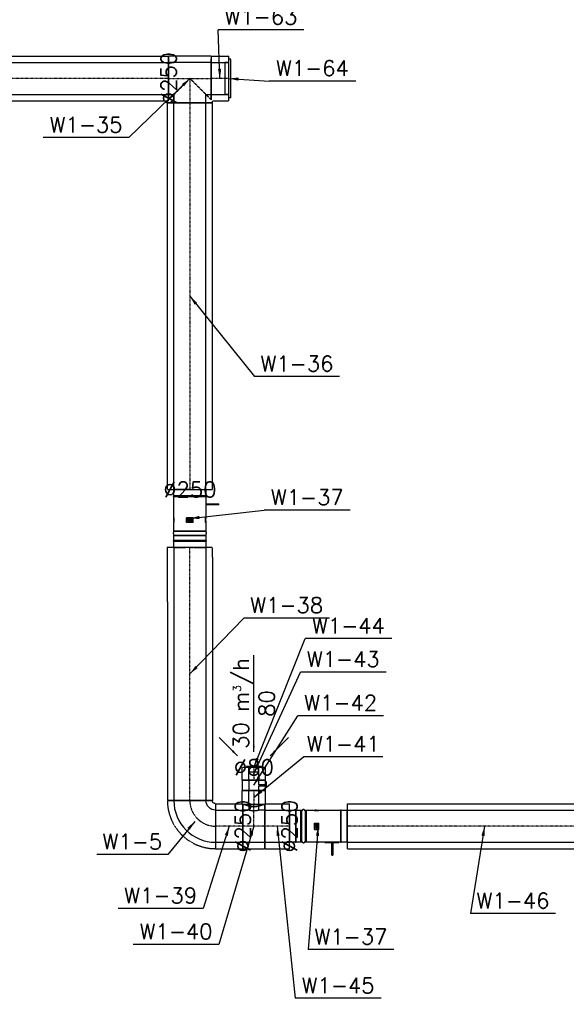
# Model space of a CAD drawing. Header units: millimetres. Extents: x -40063 to 512011, y 350190 to 687060.
# Tile 119 of 256: x 97542 to 101793, y 596502 to 604167. Entities that reach past the tile are written whole.
import ezdxf

# ---------------------------------------------------------------- set-up
doc = ezdxf.new("R2010")
doc.units = ezdxf.units.MM
doc.linetypes.add('DASHDOT', pattern=[1, 0.5, -0.25, 0, -0.25])
doc.linetypes.add('DASHED', pattern=[0.75, 0.5, -0.25])
doc.layers.get('0').update_dxf_attribs({"color": 8})
for name, color, linetype in [('FLUID-W1', 7, 'Continuous'), ('FLUID-W1-120-ARRGR', 7, 'Continuous'), ('FLUID-W1-120-DIM', 7, 'Continuous'), ('FLUID-W1-120-NUM', 7, 'Continuous'), ('FLUID-W1-INS', 7, 'Continuous'), ('FLUID-W1-SYM', 7, 'Continuous')]:
    doc.layers.add(name, color=color, linetype=linetype)
doc.styles.add('FDBES', font='simplex.shx')
doc.dimstyles.new('FDBES', dxfattribs={"dimscale": 50, "dimtxt": 4, "dimasz": 2.5, "dimexe": 0.8, "dimexo": 2, "dimgap": 1, "dimtad": 1, "dimdsep": 46, "dimtxsty": 'FDBES', "dimcen": 2.5, "dimclrd": 4, "dimclre": 5, "dimadec": 0, "dimazin": 0, "dimtfac": 1, "dimtmove": 0, "dimatfit": 3, "dimfxl": 1, "dimarcsym": 0})

# ---------------------------------------------------------------- blocks, each defined once
blk = doc.blocks.new('*U16602')
at = {"color": 1, "linetype": 'Continuous', "lineweight": -2}
for p, q in [((-96, 0), (-96, 125)), ((96, 125), (96, 0)), ((-96, -125), (-96, 0)), ((96, 0), (96, -125))]:
    blk.add_line(p, q, dxfattribs=at)
at = {"color": 0, "linetype": 'ByBlock', "lineweight": -2}
for p, q in [((96, 125), (-96, 125)), ((96, -125), (-96, -125))]:
    blk.add_line(p, q, dxfattribs=at)
at = {"layer": 'FLUID-W1-INS', "color": 1, "linetype": 'DASHED', "lineweight": -3}
for p, q in [((-96, 125), (-96, 175)), ((90.8, 175), (-96, 175)), ((96, 175), (96, 125)), ((-96, -175), (-96, -125)), ((96, -125), (96, -175)), ((96, -175), (-96, -175))]:
    blk.add_line(p, q, dxfattribs=at)
at = {"layer": 'FLUID-W1-SYM', "color": 1, "linetype": 'DASHDOT', "lineweight": -3}
for p in [(-96, 0), (90.8, 0)]:
    blk.add_line(p, (96, 0), dxfattribs=at)
blk = doc.blocks.new('*U16601')
at = {"color": 1, "linetype": 'Continuous', "lineweight": -2}
for p, q in [((-160.1, -162.5), (-162.5, -162.5)), ((-49.8, -162.5), (-61.9, -162.5))]:
    blk.add_line(p, q, dxfattribs=at)
at = {"color": 0, "linetype": 'ByBlock', "lineweight": -2, "extrusion": (-8.10754e-24, 5.17326e-31, -1)}
blk.add_ellipse((162.5, -162.5), major_axis=(-325, 0), ratio=1, start_param=0, end_param=1.570796, dxfattribs=at)
at = {"color": 0, "linetype": 'ByBlock', "lineweight": -2}
blk.add_ellipse((162.5, -162.5), major_axis=(0, 75), ratio=1, start_param=0, end_param=1.570796, dxfattribs=at)
at = {"layer": 'FLUID-W1-INS', "color": 1, "linetype": 'DASHED', "lineweight": -3}
for p, q in [((162.5, -137.5), (162.5, 212.5)), ((-162.5, -162.5), (-212.5, -162.5)), ((-61.9, -162.5), (-160.1, -162.5)), ((137.5, -162.5), (-49.8, -162.5))]:
    blk.add_line(p, q, dxfattribs=at)
at = {"layer": 'FLUID-W1-INS', "color": 1, "linetype": 'DASHED', "lineweight": -3, "extrusion": (1.22354e-23, 1.20561e-30, -1)}
blk.add_ellipse((162.5, -162.5), major_axis=(-375, 0), ratio=1, start_param=0, end_param=1.570796, dxfattribs=at)
at = {"layer": 'FLUID-W1-INS', "color": 1, "linetype": 'DASHED', "lineweight": -3}
blk.add_ellipse((162.5, -162.5), major_axis=(0, 25), ratio=1, start_param=0, end_param=1.570798, dxfattribs=at)
at = {"layer": 'FLUID-W1-SYM', "color": 1, "linetype": 'DASHDOT', "lineweight": -3, "extrusion": (7.12838e-29, 4.15014e-41, -1)}
blk.add_ellipse((162.5, -162.5), major_axis=(-200, 0), ratio=1, start_param=0, end_param=1.570796, dxfattribs=at)
blk = doc.blocks.new('*U15484')
at = {"color": 1, "linetype": 'Continuous', "lineweight": -2}
for p, q in [((-1505, 125), (-1505, 0)), ((1505, 0), (1505, 125)), ((-1505, 0), (-1505, -125)), ((1505, -125), (1505, 0))]:
    blk.add_line(p, q, dxfattribs=at)
at = {"color": 0, "linetype": 'ByBlock', "lineweight": -2}
for p, q in [((1505, 125), (-1505, 125)), ((1505, -125), (-1505, -125))]:
    blk.add_line(p, q, dxfattribs=at)
at = {"layer": 'FLUID-W1-INS', "color": 1, "linetype": 'DASHED', "lineweight": -3}
for p, q in [((-1505, 175), (-1505, 125)), ((1505, 175), (-1505, 175)), ((1505, 125), (1505, 175)), ((-1505, -125), (-1505, -175)), ((1505, -175), (1505, -125)), ((1505, -175), (-1505, -175))]:
    blk.add_line(p, q, dxfattribs=at)
at = {"layer": 'FLUID-W1-SYM', "color": 1, "linetype": 'DASHDOT', "lineweight": -3}
blk.add_line((-1505, 0), (1505, 0), dxfattribs=at)
blk = doc.blocks.new('*U16599')
at = {"color": 1, "linetype": 'Continuous', "lineweight": -2}
for p, q in [((-1068, 0), (-1068, 125)), ((1068, 125), (1068, 0)), ((-1068, -125), (-1068, 0)), ((1068, 0), (1068, -125))]:
    blk.add_line(p, q, dxfattribs=at)
at = {"color": 0, "linetype": 'ByBlock', "lineweight": -2}
for p, q in [((1068, 125), (-1068, 125)), ((1068, -125), (-1068, -125))]:
    blk.add_line(p, q, dxfattribs=at)
at = {"layer": 'FLUID-W1-INS', "color": 1, "linetype": 'DASHED', "lineweight": -3}
for p, q in [((-1068, 125), (-1068, 175)), ((1068, 175), (-1062.8, 175)), ((1068, 175), (1068, 125)), ((-1068, -175), (-1068, -125)), ((1068, -125), (1068, -175)), ((1068, -175), (-1068, -175))]:
    blk.add_line(p, q, dxfattribs=at)
at = {"layer": 'FLUID-W1-SYM', "color": 1, "linetype": 'DASHDOT', "lineweight": -3}
for q in [(1068, 0), (-1062.8, 0)]:
    blk.add_line((-1068, 0), q, dxfattribs=at)
blk = doc.blocks.new('*U15502')
at = {"color": 1, "linetype": 'Continuous', "lineweight": -2}
for p, q in [((-54, 40), (-54, 0)), ((-54, 0), (-54, -40)), ((54, 0), (54, 40)), ((54, -40), (54, 0))]:
    blk.add_line(p, q, dxfattribs=at)
at = {"color": 0, "linetype": 'ByBlock', "lineweight": -2}
for p, q in [((54, 40), (-54, 40)), ((54, -40), (-54, -40))]:
    blk.add_line(p, q, dxfattribs=at)
at = {"layer": 'FLUID-W1-INS', "color": 1, "linetype": 'DASHED', "lineweight": -3}
for p, q in [((-54, 90), (-54, 40)), ((49, 90), (-54, 90)), ((54, 40), (54, 79.8)), ((-54, -40), (-54, -90)), ((54, -79.8), (54, -40)), ((49, -90), (-54, -90)), ((54, -85.2), (54, -85))]:
    blk.add_line(p, q, dxfattribs=at)
at = {"layer": 'FLUID-W1-SYM', "color": 1, "linetype": 'DASHDOT', "lineweight": -3}
for p, q in [((-54, 0), (49, 0)), ((49, 0), (54, 0))]:
    blk.add_line(p, q, dxfattribs=at)
blk = doc.blocks.new('*U15504')
at = {"color": 0, "linetype": 'ByBlock', "lineweight": -2}
for p, q in [((40, 0, -40), (-40, 0, -40)), ((-40, 0, 40), (-4, 0, 40)), ((-4, 0, 40), (-4, 0, 99.6)), ((4, 0, 99.6), (4, 0, 40)), ((4, 0, 40), (40, 0, 40)), ((-8.5, 0, 98), (-2.8, 0, 98)), ((-4, 0, 99.6), (4, 0, 99.6)), ((4, 0, 90), (-4, 0, 90)), ((-2.8, 0, 98), (31.1, 0, 98))]:
    blk.add_line(p, q, dxfattribs=at)
at = {"layer": 'FLUID-W1-INS', "color": 1, "linetype": 'DASHED', "lineweight": -3}
for p, q in [((40, 0, -90), (-40, 0, -90)), ((-40, 0, -90), (-40, 0, 90)), ((40, 0, 90), (40, 0, -90)), ((-40, 0, 90), (-20, 0, 90)), ((-20, 0, 90), (-4, 0, 90)), ((4, 0, 90), (20, 0, 90)), ((20, 0, 90), (40, 0, 90))]:
    blk.add_line(p, q, dxfattribs=at)
blk = doc.blocks.new('*U16596')
at = {"color": 1, "linetype": 'Continuous', "lineweight": -2}
for p, q in [((-50, 40), (-50, 0)), ((-50, 0), (-50, -40)), ((50, 0), (50, 40)), ((50, -40), (50, 0))]:
    blk.add_line(p, q, dxfattribs=at)
at = {"color": 0, "linetype": 'ByBlock', "lineweight": -2}
for p, q in [((50, 40), (-50, 40)), ((50, -40), (-50, -40))]:
    blk.add_line(p, q, dxfattribs=at)
at = {"layer": 'FLUID-W1-INS', "color": 1, "linetype": 'DASHED', "lineweight": -3}
for p, q in [((-50, 90), (-50, 40)), ((50, 90), (-50, 90)), ((50, 40), (50, 90)), ((-50, -40), (-50, -90)), ((50, -90), (50, -40)), ((50, -90), (-50, -90))]:
    blk.add_line(p, q, dxfattribs=at)
at = {"layer": 'FLUID-W1-SYM', "color": 1, "linetype": 'DASHDOT', "lineweight": -3}
blk.add_line((-50, 0), (50, 0), dxfattribs=at)
blk = doc.blocks.new('*U16595')
at = {"color": 0, "linetype": 'ByBlock', "lineweight": -2}
for p, q in [((57.5, 0, 7), (-57.5, 0, 7)), ((-40, 0, -35), (40, 0, -35)), ((40, 0, -35), (40, 0, 0)), ((57.5, 0, 0), (57.5, 0, 7)), ((-57.5, 0, 7), (-57.5, 0, 0)), ((-40, 0, 0), (-40, 0, -35))]:
    blk.add_line(p, q, dxfattribs=at)
at = {"color": 0, "linetype": 'ByBlock', "lineweight": -2, "extrusion": (-2.25389e-32, -1, 1.64346e-32)}
blk.add_ellipse((0, 0, 7), major_axis=(-35, 0), ratio=0.085714, start_param=3.141593, end_param=4.712389, dxfattribs=at)
at = {"color": 0, "linetype": 'ByBlock', "lineweight": -2}
blk.add_open_spline([(-35, 0, 7), (-35, 0, 7), (-35, 0, 7.1), (-34.9, 0, 7.3), (-34.7, 0, 7.4), (-34.5, 0, 7.5), (-34.2, 0, 7.7), (-33.8, 0, 7.8), (-33.4, 0, 7.9), (-32.9, 0, 8), (-32.3, 0, 8.2), (-31.7, 0, 8.3), (-31, 0, 8.4), (-30.3, 0, 8.5), (-29.5, 0, 8.6), (-28.7, 0, 8.7), (-27.8, 0, 8.8), (-26.8, 0, 8.9), (-25.8, 0, 9), (-24.7, 0, 9.1), (-23.6, 0, 9.2), (-22.5, 0, 9.3), (-21.3, 0, 9.4), (-20.1, 0, 9.5), (-18.8, 0, 9.5), (-17.5, 0, 9.6), (-16.2, 0, 9.7), (-14.8, 0, 9.7), (-13.4, 0, 9.8), (-12, 0, 9.8), (-10.5, 0, 9.9), (-9.1, 0, 9.9), (-7.6, 0, 9.9), (-6.1, 0, 10), (-4.6, 0, 10), (-3, 0, 10), (-1.5, 0, 10), (-0.5, 0, 10), (0, 0, 10)], degree=3, knots=[0, 0, 0, 0, 0.135029, 0.299458, 0.510563, 0.776469, 1.100881, 1.485418, 1.930839, 2.43711, 3.003879, 3.630396, 4.315944, 5.05932, 5.859378, 6.714726, 7.623847, 8.58509, 9.596722, 10.65691, 11.76371, 12.915012, 14.108752, 15.342657, 16.614424, 17.921698, 19.261955, 20.632744, 22.031474, 23.45548, 24.902073, 26.368565, 27.85217, 29.350097, 30.859507, 32.377517, 33.901314, 35.42802, 35.42802, 35.42802, 35.42802], dxfattribs=at)
blk = doc.blocks.new('*U16594')
at = {"color": 0, "linetype": 'ByBlock', "lineweight": -2}
for p, q in [((-40, 125), (-40, 170)), ((40, 170), (40, 125)), ((-85, 125), (-40, 125)), ((40, 125), (85, 125)), ((85, -125), (-85, -125))]:
    blk.add_line(p, q, dxfattribs=at)
at = {"color": 1, "linetype": 'Continuous', "lineweight": -3}
blk.add_open_spline([(-40, 125), (-40, 125), (-39.9, 125), (-39.7, 124.9), (-39.5, 124.8), (-39, 124.7), (-38.7, 124.6), (-37.9, 124.3), (-37.4, 124.2), (-36.4, 123.9), (-35.8, 123.7), (-34.6, 123.4), (-33.9, 123.2), (-32.4, 122.8), (-31.7, 122.6), (-30, 122.2), (-29.2, 122), (-27.4, 121.6), (-26.5, 121.3), (-24.5, 120.9), (-23.4, 120.7), (-21.3, 120.3), (-20.1, 120.1), (-17.8, 119.8), (-16.6, 119.6), (-14.1, 119.3), (-12.9, 119.1), (-10.3, 118.9), (-9, 118.8), (-6.4, 118.6), (-5.1, 118.5), (-2.6, 118.4), (-1.3, 118.4), (1.3, 118.4), (2.6, 118.4), (5.1, 118.5), (6.4, 118.6), (9, 118.8), (10.3, 118.9), (12.9, 119.1), (14.1, 119.3), (16.6, 119.6), (17.8, 119.8), (20.1, 120.1), (21.3, 120.3), (23.4, 120.7), (24.5, 120.9), (26.5, 121.3), (27.4, 121.6), (29.2, 122), (30, 122.2), (31.7, 122.6), (32.4, 122.8), (33.9, 123.2), (34.6, 123.4), (35.8, 123.7), (36.4, 123.9), (37.4, 124.2), (37.9, 124.3), (38.7, 124.6), (39, 124.7), (39.5, 124.8), (39.7, 124.9), (39.9, 125), (40, 125), (40, 125)], degree=3, knots=[60.734187, 60.734187, 60.734187, 60.734187, 64.529333, 64.529333, 68.324478, 68.324478, 72.119624, 72.119624, 75.914769, 75.914769, 79.709914, 79.709914, 83.50506, 83.50506, 87.300205, 87.300205, 91.095351, 91.095351, 94.891979, 94.891979, 98.688607, 98.688607, 102.485235, 102.485235, 106.281863, 106.281863, 110.078491, 110.078491, 113.875119, 113.875119, 117.671746, 117.671746, 121.468374, 121.468374, 125.265002, 125.265002, 129.06163, 129.06163, 132.858258, 132.858258, 136.654886, 136.654886, 140.451514, 140.451514, 144.248142, 144.248142, 148.04477, 148.04477, 151.841398, 151.841398, 155.636543, 155.636543, 159.431689, 159.431689, 163.226834, 163.226834, 167.02198, 167.02198, 170.817125, 170.817125, 174.612271, 174.612271, 178.407416, 178.407416, 182.202562, 182.202562, 182.202562, 182.202562], dxfattribs=at)
at = {"layer": 'FLUID-W1-INS', "color": 1, "linetype": 'DASHED', "lineweight": -3}
for p, q in [((-85, -175), (-85, 175)), ((-79.8, 170), (79.8, 170)), ((85, 175), (85, -175)), ((85, 170), (85.2, 170)), ((85.2, 0), (85, 0)), ((85, -175), (-85, -175))]:
    blk.add_line(p, q, dxfattribs=at)
blk.add_open_spline([(-79.8, 170), (-79.6, 169.9), (-79.4, 169.8), (-78.1, 169.2), (-77, 168.7), (-74.6, 167.6), (-73.3, 167), (-70.6, 165.9), (-69.2, 165.3), (-66.3, 164.1), (-64.8, 163.5), (-61.6, 162.2), (-60, 161.6), (-56.6, 160.4), (-54.9, 159.8), (-51.5, 158.7), (-49.7, 158.1), (-46.3, 157.1), (-44.6, 156.6), (-41, 155.6), (-39.1, 155.1), (-35.3, 154.2), (-33.3, 153.7), (-29.3, 152.9), (-27.2, 152.5), (-23.1, 151.8), (-21, 151.5), (-16.8, 151), (-14.6, 150.8), (-10.4, 150.4), (-8.3, 150.3), (-4.1, 150.1), (-2, 150.1), (2, 150.1), (4.1, 150.1), (8.3, 150.3), (10.4, 150.4), (14.6, 150.8), (16.8, 151), (21, 151.5), (23.1, 151.8), (27.2, 152.5), (29.3, 152.9), (33.3, 153.7), (35.3, 154.2), (39.1, 155.1), (41, 155.6), (44.6, 156.6), (46.3, 157.1), (49.7, 158.1), (51.5, 158.7), (54.9, 159.8), (56.6, 160.4), (60, 161.6), (61.6, 162.2), (64.8, 163.5), (66.3, 164.1), (69.2, 165.3), (70.6, 165.9), (73.3, 167), (74.6, 167.6), (77, 168.7), (78.1, 169.2), (79.4, 169.8), (79.6, 169.9), (79.8, 170)], degree=3, knots=[4.85072, 4.85072, 4.85072, 4.85072, 6.42203, 6.42203, 12.84406, 12.84406, 19.266091, 19.266091, 25.688121, 25.688121, 32.110151, 32.110151, 38.532181, 38.532181, 44.954211, 44.954211, 51.376241, 51.376241, 57.471083, 57.471083, 63.565926, 63.565926, 69.660768, 69.660768, 75.75561, 75.75561, 81.850452, 81.850452, 87.945294, 87.945294, 94.040136, 94.040136, 100.134978, 100.134978, 106.22982, 106.22982, 112.324662, 112.324662, 118.419504, 118.419504, 124.514346, 124.514346, 130.609189, 130.609189, 136.704031, 136.704031, 142.798873, 142.798873, 148.893715, 148.893715, 155.315745, 155.315745, 161.737775, 161.737775, 168.159805, 168.159805, 174.581836, 174.581836, 181.003866, 181.003866, 187.425896, 187.425896, 193.847926, 193.847926, 195.419236, 195.419236, 195.419236, 195.419236], dxfattribs=at)
at = {"layer": 'FLUID-W1-SYM', "color": 1, "linetype": 'DASHDOT', "lineweight": -3}
for p, q in [((0, 0), (0, 170)), ((-85, 0), (85, 0)), ((-85, 0), (-84.8, 0))]:
    blk.add_line(p, q, dxfattribs=at)
blk = doc.blocks.new('*U15512')
at = {"color": 1, "linetype": 'Continuous', "lineweight": -2}
for p, q in [((-106, 0), (-106, 125)), ((106, 125), (106, 0)), ((-106, -125), (-106, 0)), ((106, 0), (106, -125))]:
    blk.add_line(p, q, dxfattribs=at)
at = {"color": 0, "linetype": 'ByBlock', "lineweight": -2}
for p, q in [((106, 125), (-106, 125)), ((106, -125), (-106, -125))]:
    blk.add_line(p, q, dxfattribs=at)
at = {"layer": 'FLUID-W1-INS', "color": 1, "linetype": 'DASHED', "lineweight": -3}
for p, q in [((-106, 125), (-106, 175)), ((106, 175), (-101.2, 175)), ((106, 175), (106, 125)), ((-106, -175), (-106, -125)), ((106, -125), (106, -175)), ((106, -175), (-106, -175))]:
    blk.add_line(p, q, dxfattribs=at)
at = {"layer": 'FLUID-W1-SYM', "color": 1, "linetype": 'DASHDOT', "lineweight": -3}
for q in [(106, 0), (-101.2, 0)]:
    blk.add_line((-106, 0), q, dxfattribs=at)
blk = doc.blocks.new('*U15514')
at = {"color": 1, "linetype": 'Continuous', "lineweight": -2}
for p, q in [((-2744.5, 0), (-2744.5, 125)), ((2744.5, 125), (2744.5, 0)), ((-2744.5, -125), (-2744.5, 0)), ((2744.5, 0), (2744.5, -125))]:
    blk.add_line(p, q, dxfattribs=at)
at = {"color": 0, "linetype": 'ByBlock', "lineweight": -2}
for p, q in [((2744.5, 125), (-2744.5, 125)), ((2744.5, -125), (-2744.5, -125))]:
    blk.add_line(p, q, dxfattribs=at)
at = {"layer": 'FLUID-W1-INS', "color": 1, "linetype": 'DASHED', "lineweight": -3}
for p, q in [((-2744.5, 125), (-2744.5, 175)), ((2744.5, 175), (-2744.5, 175)), ((2744.5, 175), (2744.5, 125)), ((-2744.5, -175), (-2744.5, -125)), ((2744.5, -125), (2744.5, -175)), ((2744.5, -175), (-2734.6, -175))]:
    blk.add_line(p, q, dxfattribs=at)
at = {"layer": 'FLUID-W1-SYM', "color": 1, "linetype": 'DASHDOT', "lineweight": -3}
for q in [(2744.5, 0), (-2734.6, 0)]:
    blk.add_line((-2744.5, 0), q, dxfattribs=at)
blk = doc.blocks.new('*U15762')
at = {"color": 0, "linetype": 'ByBlock', "lineweight": -2}
for p, q in [((-125, 125), (-125, 190)), ((125, 190), (125, 125)), ((-165, 125), (-125, 125)), ((125, 125), (165, 125)), ((165, -125), (-165, -125))]:
    blk.add_line(p, q, dxfattribs=at)
at = {"layer": 'FLUID-W1-INS', "color": 1, "linetype": 'DASHED', "lineweight": -3}
for p, q in [((-175, 175), (-175, 190)), ((-175, 190), (175, 190)), ((-165, -175), (-165, 165)), ((0, 0), (-165, 165)), ((165, 165), (0, 0)), ((175, 190), (175, 175)), ((165, 152.3), (165, -154.3)), ((165, -175), (-165, -175))]:
    blk.add_line(p, q, dxfattribs=at)
at = {"layer": 'FLUID-W1-SYM', "color": 1, "linetype": 'DASHDOT', "lineweight": -3}
for p, q in [((0, 0), (0, 190)), ((-165, 0), (165, 0))]:
    blk.add_line(p, q, dxfattribs=at)
blk = doc.blocks.new('*U16560')
at = {"color": 1, "linetype": 'Continuous', "lineweight": -2}
for p, q in [((-69, 0), (-69, 125)), ((69, 125), (69, 0)), ((-69, -125), (-69, 0)), ((69, 0), (69, -125))]:
    blk.add_line(p, q, dxfattribs=at)
at = {"color": 0, "linetype": 'ByBlock', "lineweight": -2}
for p, q in [((69, 125), (-69, 125)), ((69, -125), (-69, -125))]:
    blk.add_line(p, q, dxfattribs=at)
at = {"layer": 'FLUID-W1-INS', "color": 1, "linetype": 'DASHED', "lineweight": -3}
for p, q in [((-69, 125), (-69, 175)), ((69, 175), (-69, 175)), ((69, 175), (69, 125)), ((-69, -175), (-69, -125)), ((69, -125), (69, -165)), ((59, -175), (-69, -175))]:
    blk.add_line(p, q, dxfattribs=at)
at = {"layer": 'FLUID-W1-SYM', "color": 1, "linetype": 'DASHDOT', "lineweight": -3}
for p in [(-69, 0), (59, 0)]:
    blk.add_line(p, (69, 0), dxfattribs=at)
blk = doc.blocks.new('*U16559')
at = {"color": 1, "linetype": 'Continuous', "lineweight": -2}
for p, q in [((-30, 125), (-30, 122.6)), ((-30, 122.6), (-30, 0)), ((-30, 0), (-30, -122.6)), ((-30, -122.6), (-30, -125))]:
    blk.add_line(p, q, dxfattribs=at)
at = {"color": 0, "linetype": 'ByBlock', "lineweight": -2}
for p, q in [((0, 125), (-30, 125)), ((0, -125), (-30, -125))]:
    blk.add_line(p, q, dxfattribs=at)
at = {"layer": 'FLUID-W1-INS', "color": 1, "linetype": 'DASHED', "lineweight": -3}
for p, q in [((15, 150), (0, 150)), ((15, 0), (15, 150)), ((15, -150), (15, 0)), ((15, -150), (0, -150))]:
    blk.add_line(p, q, dxfattribs=at)
blk = doc.blocks.new('*U16554')
at = {"color": 0, "linetype": 'ByBlock', "lineweight": -2}
for p, q in [((-177.5, 125), (-225, 125)), ((-225, -0.4), (-225, 125)), ((-172.5, 126.2), (-177.5, 126.2)), ((-177.5, -126.2), (-177.5, 126.2)), ((-172.5, 126.2), (-172.5, 125)), ((-172.5, 125), (-172.5, -125)), ((-0.6, 125), (-172.5, 125)), ((95.5, 125), (25.6, 125)), ((95.5, 125), (95.5, 123.8)), ((95.5, 123.8), (95.5, -123.8)), ((100.5, 123.7), (95.5, 123.7)), ((110, 125), (100.5, 125)), ((100.5, -125), (100.5, 125)), ((110, 129), (110, 125)), ((110, 129), (120, 129)), ((120, 125), (120, 129)), ((130.5, 125), (120, 125)), ((130.5, 125), (130.5, 123.8)), ((130.5, 123.8), (130.5, -123.8)), ((135.5, 123.7), (130.5, 123.7)), ((172.5, 125), (135.5, 125)), ((135.5, -125), (135.5, 125)), ((177.5, 126.2), (172.5, 126.2)), ((172.5, -126.2), (172.5, 126.2)), ((177.5, 126.2), (177.5, 125)), ((177.5, 125), (177.5, -125)), ((225, 125), (177.5, 125)), ((225, 125), (225, 122.6)), ((225, 122.6), (225, 34.1)), ((225, -12.3), (225, -24.4)), ((225, -34.1), (225, -125)), ((-225, -125), (-177.5, -125)), ((-177.5, -126.2), (-172.5, -126.2)), ((-172.5, -125), (-172.5, -126.2)), ((-172.5, -125), (-160, -125)), ((-160, -125), (-50, -125)), ((-160, -125), (-160, -127)), ((-50, -127), (-160, -127)), ((-114, -127), (-114, -226)), ((-106, -226), (-106, -127)), ((-50, -125), (-0.6, -125)), ((-50, -127), (-50, -125)), ((25.6, -125), (95.5, -125)), ((95.5, -123.7), (100.5, -123.7)), ((95.5, -123.8), (95.5, -125)), ((100.5, -125), (110, -125)), ((110, -125), (110, -129)), ((120, -129), (110, -129)), ((120, -125), (130.5, -125)), ((120, -129), (120, -125)), ((130.5, -123.7), (135.5, -123.7)), ((130.5, -123.8), (130.5, -125)), ((135.5, -125), (172.5, -125)), ((172.5, -126.2), (177.5, -126.2)), ((177.5, -125), (177.5, -126.2)), ((177.5, -125), (225, -125)), ((-106, -226), (-114, -226))]:
    blk.add_line(p, q, dxfattribs=at)
at = {"color": 1, "linetype": 'Continuous', "lineweight": -3}
for p, q in [((-5, 122.5), (-5, 125)), ((30, 122.5), (-5, 122.5)), ((16.9, 125), (-0.6, 125)), ((-0.6, 124.1), (-0.6, 124.7)), ((16.9, 124.7), (-0.6, 124.7)), ((16.9, 124.1), (-0.6, 124.1)), ((16.9, 125), (25.6, 125)), ((16.9, 124.9), (16.9, 124.7)), ((16.9, 124.9), (16.9, 124.7)), ((16.9, 124.9), (25.6, 124.4)), ((16.9, 123.9), (25.6, 124.4)), ((30, 122.5), (30, 125)), ((30, 24.8), (-5, 24.8)), ((-5, -24.8), (-5, 24.8)), ((-0.6, 15.5), (-0.6, 9.5)), ((16.9, 15.5), (-0.6, 15.5)), ((16.9, 9.5), (-0.6, 9.5)), ((-0.6, 3), (-0.6, -3)), ((16.9, 3), (-0.6, 3)), ((16.9, 17.5), (25.6, 12.5)), ((16.9, 7.5), (25.6, 12.5)), ((16.9, 7.5), (16.9, 9.5)), ((16.9, 7.5), (16.9, 9.5)), ((16.9, 5), (25.6, 0)), ((30, -24.8), (30, 24.8)), ((30, -24.8), (-5, -24.8)), ((16.9, -3), (-0.6, -3)), ((-0.6, -9.5), (-0.6, -15.5)), ((16.9, -9.5), (-0.6, -9.5)), ((16.9, -15.5), (-0.6, -15.5)), ((16.9, -5), (25.6, 0)), ((16.9, -5), (16.9, -3)), ((16.9, -5), (16.9, -3)), ((16.9, -7.5), (25.6, -12.5)), ((16.9, -17.5), (25.6, -12.5)), ((16.9, -17.5), (16.9, -15.5)), ((16.9, -17.5), (16.9, -15.5)), ((30, -122.5), (-5, -122.5)), ((-5, -125), (-5, -122.5)), ((-0.6, -124.1), (-0.6, -124.7)), ((16.9, -124.1), (-0.6, -124.1)), ((16.9, -124.7), (-0.6, -124.7)), ((16.9, -125), (-0.6, -125)), ((16.9, -123.9), (25.6, -124.4)), ((16.9, -124.9), (25.6, -124.4)), ((16.9, -124.9), (16.9, -124.7)), ((16.9, -124.9), (16.9, -124.7)), ((16.9, -125), (25.6, -125)), ((30, -125), (30, -122.5))]:
    blk.add_line(p, q, dxfattribs=at)
blk = doc.blocks.new('*U16553')
at = {"color": 1, "linetype": 'Continuous', "lineweight": -2}
for p, q in [((-985, 125), (-985, 0)), ((985, 0), (985, 125)), ((-985, 0), (-985, -125)), ((985, -125), (985, 0))]:
    blk.add_line(p, q, dxfattribs=at)
at = {"color": 0, "linetype": 'ByBlock', "lineweight": -2}
for p, q in [((985, 125), (-985, 125)), ((985, -125), (-985, -125))]:
    blk.add_line(p, q, dxfattribs=at)
at = {"layer": 'FLUID-W1-INS', "color": 1, "linetype": 'DASHED', "lineweight": -3}
for p, q in [((-985, 175), (-985, 125)), ((985, 175), (-985, 175)), ((985, 125), (985, 175)), ((-985, -125), (-985, -175)), ((985, -175), (985, -125)), ((985, -175), (-985, -175))]:
    blk.add_line(p, q, dxfattribs=at)
at = {"layer": 'FLUID-W1-SYM', "color": 1, "linetype": 'DASHDOT', "lineweight": -3}
blk.add_line((-985, 0), (985, 0), dxfattribs=at)
blk = doc.blocks.new('*U16552')
at = {"color": 0, "linetype": 'ByBlock', "lineweight": -2}
for p, q in [((-177.5, 125), (-225, 125)), ((-225, -125), (-225, 125)), ((-172.5, 126.2), (-177.5, 126.2)), ((-177.5, -126.3), (-177.5, 126.2)), ((-172.5, 126.2), (-172.5, -126.3)), ((-0.6, 125), (-172.5, 125)), ((95.5, 125), (25.6, 125)), ((95.5, 125), (95.5, -125)), ((100.5, 123.7), (95.5, 123.7)), ((110, 125), (100.5, 125)), ((100.5, -125), (100.5, 125)), ((110, 129), (110, 125)), ((110, 129), (120, 129)), ((120, 125), (120, 129)), ((130.5, 125), (120, 125)), ((130.5, 125), (130.5, -125)), ((135.5, 123.7), (130.5, 123.7)), ((172.5, 125), (135.5, 125)), ((135.5, -125), (135.5, 125)), ((177.5, 126.2), (172.5, 126.2)), ((172.5, -126.3), (172.5, 126.2)), ((177.5, 126.2), (177.5, -126.3)), ((225, 125), (177.5, 125)), ((225, 125), (225, -125)), ((-225, -125), (-177.5, -125)), ((-177.5, -126.3), (-172.5, -126.3)), ((-172.5, -125), (-160, -125)), ((-160, -125), (-50, -125)), ((-160, -125), (-160, -127)), ((-50, -127), (-160, -127)), ((-114, -127), (-114, -226)), ((-106, -226), (-106, -127)), ((-50, -125), (-0.6, -125)), ((-50, -127), (-50, -125)), ((25.6, -125), (95.5, -125)), ((95.5, -123.8), (100.5, -123.8)), ((100.5, -125), (110, -125)), ((110, -125), (110, -129)), ((110.1, -129), (110, -129)), ((119.9, -129), (110.1, -129)), ((120, -129), (119.9, -129)), ((120, -125), (130.5, -125)), ((120, -129), (120, -125)), ((130.5, -123.8), (135.5, -123.8)), ((135.5, -125), (172.5, -125)), ((172.5, -126.3), (177.5, -126.3)), ((177.5, -125), (225, -125)), ((-106, -226), (-114, -226))]:
    blk.add_line(p, q, dxfattribs=at)
at = {"color": 1, "linetype": 'Continuous', "lineweight": -3}
for p, q in [((-5, 122.5), (-5, 125)), ((30, 122.5), (-5, 122.5)), ((16.9, 125), (-0.6, 125)), ((-0.6, 124.1), (-0.6, 124.7)), ((16.9, 124.7), (-0.6, 124.7)), ((16.9, 124.1), (-0.6, 124.1)), ((16.9, 125), (25.6, 125)), ((16.9, 124.9), (16.9, 124.7)), ((16.9, 124.9), (16.9, 124.7)), ((16.9, 124.9), (25.6, 124.4)), ((16.9, 123.9), (25.6, 124.4)), ((30, 122.5), (30, 125)), ((30, 24.8), (-5, 24.8)), ((-5, -24.8), (-5, 24.8)), ((-0.6, 15.5), (-0.6, 9.5)), ((16.9, 15.5), (-0.6, 15.5)), ((16.9, 9.5), (-0.6, 9.5)), ((-0.6, 3), (-0.6, -3)), ((16.9, 3), (-0.6, 3)), ((16.9, 17.5), (25.6, 12.5)), ((16.9, 7.5), (25.6, 12.5)), ((16.9, 7.5), (16.9, 9.5)), ((16.9, 7.5), (16.9, 9.5)), ((16.9, 5), (25.6, 0)), ((16.9, -5), (25.6, 0)), ((30, -24.8), (30, 24.8)), ((30, -24.8), (-5, -24.8)), ((16.9, -3), (-0.6, -3)), ((-0.6, -9.5), (-0.6, -15.5)), ((16.9, -9.5), (-0.6, -9.5)), ((16.9, -15.5), (-0.6, -15.5)), ((16.9, -5), (16.9, -3)), ((16.9, -5), (16.9, -3)), ((16.9, -7.5), (25.6, -12.5)), ((16.9, -17.5), (25.6, -12.5)), ((16.9, -17.5), (16.9, -15.5)), ((16.9, -17.5), (16.9, -15.5)), ((30, -122.5), (-5, -122.5)), ((-5, -125), (-5, -122.5)), ((-0.6, -124.1), (-0.6, -124.7)), ((16.9, -124.1), (-0.6, -124.1)), ((16.9, -124.7), (-0.6, -124.7)), ((16.9, -125), (-0.6, -125)), ((16.9, -123.9), (25.6, -124.4)), ((16.9, -124.9), (25.6, -124.4)), ((16.9, -124.9), (16.9, -124.7)), ((16.9, -124.9), (16.9, -124.7)), ((16.9, -125), (25.6, -125)), ((30, -125), (30, -122.5))]:
    blk.add_line(p, q, dxfattribs=at)
blk = doc.blocks.new('*U15830')
at = {"color": 7, "insert": (0, -377.1), "char_height": 120, "attachment_point": 5, "rotation": 270, "style": 'FDBES'}
blk.add_mtext('30 m{\\A2;\\H0.5x;3}/h\\P80', dxfattribs=at)
at = {"color": 7}
blk.add_leader([(0, 0), (0, -754.3)], dimstyle='FDBES', override={"dimscale": 20, "dimclrd": 7}, dxfattribs=at)
blk = doc.blocks.new('*U15831')
at = {"color": 7}
blk.add_leader([(0, 0), (141.4, -141.4)], dimstyle='FDBES', override={"dimscale": 20, "dimclrd": 7}, dxfattribs=at)
blk = doc.blocks.new('*U15832')
at = {"color": 7}
blk.add_leader([(0, 0), (-141.4, -141.4)], dimstyle='FDBES', override={"dimscale": 20, "dimclrd": 7}, dxfattribs=at)
blk = doc.blocks.new('*U16212')
at = {"color": 7}
blk.add_line((-473.6, -459.9), (-1141, -459.9), dxfattribs=at)
at = {"color": 7, "insert": (-807.3, -459.9), "char_height": 120, "attachment_point": 5, "style": 'FDBES'}
blk.add_mtext('W1-35\\P ', dxfattribs=at)
at = {"color": 7}
blk.add_leader([(0, 0), (-473.6, -459.9)], dimstyle='FDBES', override={"dimscale": 30, "dimclrd": 7, "dimclre": 7}, dxfattribs=at)
blk = doc.blocks.new('*U16213')
at = {"color": 7}
blk.add_line((1163.5, -624.9), (501.8, -624.9), dxfattribs=at)
at = {"color": 7, "insert": (832.7, -624.9), "char_height": 120, "attachment_point": 5, "style": 'FDBES'}
blk.add_mtext('W1-36\\P ', dxfattribs=at)
at = {"color": 7}
blk.add_leader([(0, 0), (501.8, -624.9)], dimstyle='FDBES', override={"dimscale": 30, "dimclrd": 7, "dimclre": 7}, dxfattribs=at)
blk = doc.blocks.new('*U16214')
at = {"color": 7}
blk.add_line((1246.8, 65.1), (579.3, 65.1), dxfattribs=at)
at = {"color": 7, "insert": (913.1, 65.1), "char_height": 120, "attachment_point": 5, "style": 'FDBES'}
blk.add_mtext('W1-37\\P ', dxfattribs=at)
at = {"color": 7}
blk.add_leader([(0, 0), (579.3, 65.1)], dimstyle='FDBES', override={"dimscale": 30, "dimclrd": 7, "dimclre": 7}, dxfattribs=at)
blk = doc.blocks.new('*U16215')
at = {"color": 7}
blk.add_line((1086.6, 435.1), (419.2, 435.1), dxfattribs=at)
at = {"color": 7, "insert": (752.9, 435.1), "char_height": 120, "attachment_point": 5, "style": 'FDBES'}
blk.add_mtext('W1-38\\P ', dxfattribs=at)
at = {"color": 7}
blk.add_leader([(0, 0), (419.2, 435.1)], dimstyle='FDBES', override={"dimscale": 30, "dimclrd": 7, "dimclre": 7}, dxfattribs=at)
blk = doc.blocks.new('*U16216')
at = {"color": 7}
blk.add_line((-208.2, -257.4), (-761.4, -257.4), dxfattribs=at)
at = {"color": 7, "insert": (-484.8, -257.4), "char_height": 120, "attachment_point": 5, "style": 'FDBES'}
blk.add_mtext('W1-5\\P ', dxfattribs=at)
at = {"color": 7}
blk.add_leader([(0, 0), (-208.2, -257.4)], dimstyle='FDBES', override={"dimscale": 30, "dimclrd": 7, "dimclre": 7}, dxfattribs=at)
blk = doc.blocks.new('*U16217')
at = {"color": 7}
blk.add_line((-202.6, -639.9), (-864.3, -639.9), dxfattribs=at)
at = {"color": 7, "insert": (-533.5, -639.9), "char_height": 120, "attachment_point": 5, "style": 'FDBES'}
blk.add_mtext('W1-39\\P ', dxfattribs=at)
at = {"color": 7}
blk.add_leader([(0, 0), (-202.6, -639.9)], dimstyle='FDBES', override={"dimscale": 30, "dimclrd": 7, "dimclre": 7}, dxfattribs=at)
blk = doc.blocks.new('*U16218')
at = {"color": 7}
blk.add_line((-270.9, -919.9), (-938.3, -919.9), dxfattribs=at)
at = {"color": 7, "insert": (-604.6, -919.9), "char_height": 120, "attachment_point": 5, "style": 'FDBES'}
blk.add_mtext('W1-40\\P ', dxfattribs=at)
at = {"color": 7}
blk.add_leader([(0, 0), (-270.9, -919.9)], dimstyle='FDBES', override={"dimscale": 30, "dimclrd": 7, "dimclre": 7}, dxfattribs=at)
blk = doc.blocks.new('*U16219')
at = {"color": 7}
blk.add_line((1003.4, 316.1), (387.4, 316.1), dxfattribs=at)
at = {"color": 7, "insert": (695.4, 316.1), "char_height": 120, "attachment_point": 5, "style": 'FDBES'}
blk.add_mtext('W1-41\\P ', dxfattribs=at)
at = {"color": 7}
blk.add_leader([(0, 0), (387.4, 316.1)], dimstyle='FDBES', override={"dimscale": 30, "dimclrd": 7, "dimclre": 7}, dxfattribs=at)
blk = doc.blocks.new('*U16220')
at = {"color": 7}
blk.add_line((1009.1, 542.1), (341.7, 542.1), dxfattribs=at)
at = {"color": 7, "insert": (675.4, 542.1), "char_height": 120, "attachment_point": 5, "style": 'FDBES'}
blk.add_mtext('W1-42\\P ', dxfattribs=at)
at = {"color": 7}
blk.add_leader([(0, 0), (341.7, 542.1)], dimstyle='FDBES', override={"dimscale": 30, "dimclrd": 7, "dimclre": 7}, dxfattribs=at)
blk = doc.blocks.new('*U16221')
at = {"color": 7}
blk.add_line((1029.1, 792.1), (361.7, 792.1), dxfattribs=at)
at = {"color": 7, "insert": (695.4, 792.1), "char_height": 120, "attachment_point": 5, "style": 'FDBES'}
blk.add_mtext('W1-43\\P ', dxfattribs=at)
at = {"color": 7}
blk.add_leader([(0, 0), (361.7, 792.1)], dimstyle='FDBES', override={"dimscale": 30, "dimclrd": 7, "dimclre": 7}, dxfattribs=at)
blk = doc.blocks.new('*U16222')
at = {"color": 7}
blk.add_line((1072, 1002.1), (398.8, 1002.1), dxfattribs=at)
at = {"color": 7, "insert": (735.4, 1002.1), "char_height": 120, "attachment_point": 5, "style": 'FDBES'}
blk.add_mtext('W1-44\\P ', dxfattribs=at)
at = {"color": 7}
blk.add_leader([(0, 0), (398.8, 1002.1)], dimstyle='FDBES', override={"dimscale": 30, "dimclrd": 7, "dimclre": 7}, dxfattribs=at)
blk = doc.blocks.new('*U16223')
at = {"color": 7}
blk.add_line((808.3, -1339.9), (140.9, -1339.9), dxfattribs=at)
at = {"color": 7, "insert": (474.6, -1339.9), "char_height": 120, "attachment_point": 5, "style": 'FDBES'}
blk.add_mtext('W1-45\\P ', dxfattribs=at)
at = {"color": 7}
blk.add_leader([(0, 0), (140.9, -1339.9)], dimstyle='FDBES', override={"dimscale": 30, "dimclrd": 7, "dimclre": 7}, dxfattribs=at)
blk = doc.blocks.new('*U16224')
at = {"color": 7}
blk.add_line((587.8, -959.9), (-79.7, -959.9), dxfattribs=at)
at = {"color": 7, "insert": (254, -959.9), "char_height": 120, "attachment_point": 5, "style": 'FDBES'}
blk.add_mtext('W1-37\\P ', dxfattribs=at)
at = {"color": 7}
blk.add_leader([(0, 0), (-79.7, -959.9)], dimstyle='FDBES', override={"dimscale": 30, "dimclrd": 7, "dimclre": 7}, dxfattribs=at)
blk = doc.blocks.new('*U16225')
at = {"color": 7}
blk.add_line((551.7, -679.9), (-110, -679.9), dxfattribs=at)
at = {"color": 7, "insert": (220.9, -679.9), "char_height": 120, "attachment_point": 5, "style": 'FDBES'}
blk.add_mtext('W1-46\\P ', dxfattribs=at)
at = {"color": 7}
blk.add_leader([(0, 0), (-110, -679.9)], dimstyle='FDBES', override={"dimscale": 30, "dimclrd": 7, "dimclre": 7}, dxfattribs=at)
blk = doc.blocks.new('*U16250')
at = {"color": 7}
blk.add_line((652.4, 380.1), (-15, 380.1), dxfattribs=at)
at = {"color": 7, "insert": (318.7, 380.1), "char_height": 120, "attachment_point": 5, "style": 'FDBES'}
blk.add_mtext('W1-63\\P ', dxfattribs=at)
at = {"color": 7}
blk.add_leader([(0, 0), (-15, 380.1)], dimstyle='FDBES', override={"dimscale": 30, "dimclrd": 7, "dimclre": 7}, dxfattribs=at)
blk = doc.blocks.new('*U16251')
at = {"color": 7}
blk.add_line((986.3, -19.9), (313.1, -19.9), dxfattribs=at)
at = {"color": 7, "insert": (649.7, -19.9), "char_height": 120, "attachment_point": 5, "style": 'FDBES'}
blk.add_mtext('W1-64\\P ', dxfattribs=at)
at = {"color": 7}
blk.add_leader([(0, 0), (313.1, -19.9)], dimstyle='FDBES', override={"dimscale": 30, "dimclrd": 7, "dimclre": 7}, dxfattribs=at)

msp = doc.modelspace()

# ---------------------------------------------------------------- block references
at = {"layer": 'FLUID-W1', "color": 1, "linetype": 'Continuous', "extrusion": (-1.22465e-16, 0, -1)}
for name, p in [('*U15514', (-95956.01124, 603708.83252, -47)), ('*U16560', (-99099.56251, 603708.83252, -47)), ('*U16594', (-99362.86375, 597888.83252, -47)), ('*U16602', (-99543.61932, 597888.83252, -47)), ('*U16552', (-99864.21329, 597888.83252, -47))]:
    msp.add_blockref(name, p, dxfattribs=at)
at = {"layer": 'FLUID-W1', "color": 1, "linetype": 'Continuous', "extrusion": (0, 1.22465e-16, -1), "rotation": 180}
msp.add_blockref('*U15762', (-98865.56251, 603708.83252, -47), dxfattribs=at)
at = {"layer": 'FLUID-W1', "color": 1, "linetype": 'Continuous'}
msp.add_blockref('*U16559', (99168.56251, 603708.83252, 47), dxfattribs=at)
for name, p, rotation in [('*U15484', (98865.56251, 602013.83252, 47), 270), ('*U16553', (98865.37969, 599073.83219, 47), 90.01063443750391), ('*U16596', (99362.86375, 598296.83252, 47), 270), ('*U15502', (99362.86375, 598112.83252, 47), 270)]:
    msp.add_blockref(name, p, dxfattribs=dict(at, rotation=rotation))
at = {"layer": 'FLUID-W1', "color": 1, "linetype": 'Continuous', "extrusion": (-1.22465e-16, 2.46519e-32, -1), "rotation": 270}
msp.add_blockref('*U16554', (-98865.19687, 600283.83186, -47), dxfattribs=at)
at = {"layer": 'FLUID-W1', "color": 1, "linetype": 'Continuous', "extrusion": (1.83697e-16, 1, 6.12323e-17), "rotation": 180}
msp.add_blockref('*U16595', (-99362.86375, 47, 598346.83252), dxfattribs=at)
at = {"layer": 'FLUID-W1', "color": 1, "linetype": 'Continuous', "extrusion": (1, -2.83277e-16, 6.12323e-17)}
msp.add_blockref('*U15504', (598206.83252, 47, 99362.86375), dxfattribs=at)
at = {"layer": 'FLUID-W1', "color": 1, "linetype": 'Continuous', "extrusion": (0, -1.22465e-16, -1), "rotation": 180}
msp.add_blockref('*U16601', (-98903.06251, 597926.33252, -47), dxfattribs=at)
at = {"layer": 'FLUID-W1', "color": 1, "linetype": 'Continuous', "extrusion": (1.22465e-16, 0, -1)}
for name, p in [('*U15512', (-99171.71313, 597888.83252, -47)), ('*U16599', (-101157.37488, 597888.83252, -47))]:
    msp.add_blockref(name, p, dxfattribs=at)
at = {"layer": 'FLUID-W1-120-ARRGR', "rotation": 180}
for name, p in [('*U15830', (99362.86375, 598466.83252, 47)), ('*U15831', (99234.65307, 598437.5432, 47)), ('*U15832', (99491.07443, 598437.5432, 47))]:
    msp.add_blockref(name, p, dxfattribs=at)
at = {"layer": 'FLUID-W1-120-NUM', "linetype": 'ByBlock'}
for name, p in [('*U16250', (99099.56251, 603708.83252, 47)), ('*U16251', (99168.56251, 603708.83252, 47)), ('*U16212', (98865.56251, 603708.83252, 47)), ('*U16213', (98865.56251, 602013.83252, 47)), ('*U16214', (98865.19687, 600283.83186, 47)), ('*U16215', (98865.37969, 599073.83219, 47)), ('*U16222', (99362.86375, 598346.83252, 47)), ('*U16221', (99362.86375, 598296.83252, 47)), ('*U16220', (99362.86375, 598206.83252, 47)), ('*U16219', (99362.86375, 598112.83252, 47)), ('*U16216', (98903.06251, 597926.33252, 47)), ('*U16217', (99171.71313, 597888.83252, 47)), ('*U16218', (99362.86375, 597888.83252, 47)), ('*U16223', (99543.61932, 597888.83252, 47)), ('*U16224', (99864.21329, 597888.83252, 47)), ('*U16225', (101157.37488, 597888.83252, 47))]:
    msp.add_blockref(name, p, dxfattribs=at)

# ---------------------------------------------------------------- texts
at = {"layer": 'FLUID-W1-120-DIM', "color": 7, "char_height": 120, "attachment_point": 5, "rotation": 90, "style": 'FDBES'}
for insert in [(98700.51124, 603708.83252, 47), (99277.71313, 597888.83252, 47), (99639.61932, 597888.83252, 47)]:
    msp.add_mtext('∅250\\P', dxfattribs=dict(at, insert=insert))
at = {"layer": 'FLUID-W1-120-DIM', "color": 7, "char_height": 120, "attachment_point": 5, "style": 'FDBES'}
for s, insert in [('∅250\\P', (98865.56251, 600508.83252, 47)), ('∅80\\P', (99362.86375, 598346.83252, 47))]:
    msp.add_mtext(s, dxfattribs=dict(at, insert=insert))

doc.saveas('drawing.dxf')
